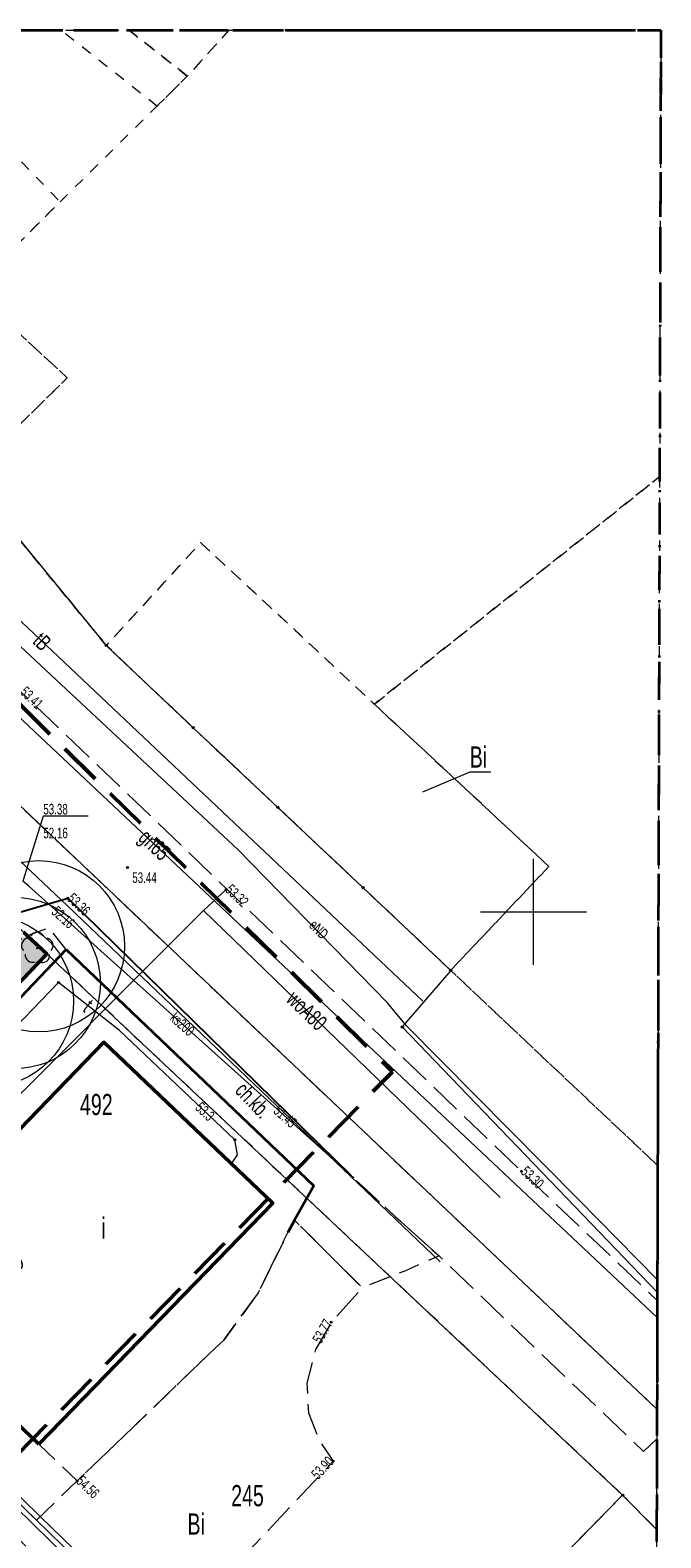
# Model space of a CAD drawing. Header units: metres. Extents: x 5507784 to 5508297, y 5948658 to 5948992.
# Tile 24 of 98: x 5507926 to 5507956, y 5948920 to 5948992. Entities that reach past the tile are written whole.
import ezdxf
from ezdxf.enums import TextEntityAlignment as Align

# ---------------------------------------------------------------- set-up
doc = ezdxf.new("R2010")
doc.units = ezdxf.units.M
for name, pattern in [('2', [0.9, 0.6, -0.3]), ('L_0_02', [0]), ('L_0_03', [1, 0.5, -0.5]), ('L_0_04', [1.5, 1, -0.5]), ('L_0_06', [2, 1.5, -0.5]), ('L_0_0C', [3, 2, -1]), ('L_0_4E', [2.5, 1.5, -1]), ('L_0_B1', [2.5, 1.5, -0.5, 0, -0.5])]:
    doc.linetypes.add(name, pattern=pattern)
doc.layers.get('0').update_dxf_attribs({"linetype": 'CONTINUOUS', "lineweight": 18})
for name, color, linetype, lineweight in [('1_granice_dzialek', 1, 'CONTINUOUS', 5), ('1_mala_arch', 5, 'CONTINUOUS', 5), ('1_nawierzchnie', 253, 'CONTINUOUS', 5), ('1_roslinnosc', 102, 'CONTINUOUS', 5), ('312-budynek ewidencyjny', 7, 'CONTINUOUS', 18), ('312-oznaczenie budynku ewidencyjnego', 7, 'CONTINUOUS', 18), ('EGB_Budynek', 7, 'CONTINUOUS', 50), ('EGB_DzialkaEwidencyjna', 7, 'L_0_02', 18), ('EGB_JednostkaEwidencyjna', 7, 'CONTINUOUS', 18), ('EGB_KonturUzytkuGruntowego', 96, 'L_0_03', 18), ('EGB_ObrebEwidencyjny', 7, 'CONTINUOUS', 18), ('EGB_PunktGraniczny', 7, 'CONTINUOUS', 18), ('GES_PrzewodElektroenergetyczny', 1, 'CONTINUOUS', 18), ('GES_PrzewodGazowy', 52, 'CONTINUOUS', 18), ('GES_PrzewodKanalizacyjny', 36, 'CONTINUOUS', 18), ('GES_PrzewodKanalizacyjny-Projektowany', 36, 'CONTINUOUS', 18), ('GES_PrzewodTelekomunikacyjny', 30, 'CONTINUOUS', 18), ('GES_PrzewodWodociagowy', 5, 'CONTINUOUS', 18), ('GES_Rzedna', 7, 'CONTINUOUS', 18), ('OT_Budowle', 7, 'CONTINUOUS', 18), ('OT_Komunikacja', 7, 'CONTINUOUS', 18), ('OT_Ogrodzenia', 7, 'CONTINUOUS', 18), ('OT_Rzedna', 7, 'CONTINUOUS', 18), ('OT_ZagospodarowanieTerenu', 7, 'CONTINUOUS', 18), ('OT_ZagospodarowanieTerenu_P', 7, 'CONTINUOUS', 18), ('OTDN', 7, 'CONTINUOUS', 13), ('OTKC', 7, 'CONTINUOUS', 13), ('OTKJ', 7, 'CONTINUOUS', 13), ('OTKK', 7, 'CONTINUOUS', 13), ('OTKU', 7, 'CONTINUOUS', 13), ('OTOO', 7, 'CONTINUOUS', 13), ('OTRS', 7, 'CONTINUOUS', 13), ('OTZL', 7, 'CONTINUOUS', 13), ('OTZT', 7, 'CONTINUOUS', 18), ('SUEP', 7, 'CONTINUOUS', 13), ('SUGP', 7, 'CONTINUOUS', 18), ('SUKP', 7, 'CONTINUOUS', 13), ('SUTP', 7, 'CONTINUOUS', 13), ('SUWP', 7, 'CONTINUOUS', 13), ('Zakres', 5, 'L_0_0C', 50)]:
    doc.layers.add(name, color=color, linetype=linetype, lineweight=lineweight)
doc.layers.add('994-Nazwa ulicy', color=7, linetype='CONTINUOUS')
doc.styles.get("Standard").update_dxf_attribs({"font": 'arial.ttf'})
doc.linetypes.add('L_0_15_SHX', pattern='A,0,-0.375,-0.75,-0.75,-0.75,-0.75,-0.75,[1,Nowogard 244.shx,S=0.05,R=0,X=0,Y=0],-0.75,-0.75,-0.75,-0.75,-0.375', length=7.5)
doc.linetypes.add('L_0_29_SHX', pattern='A,0,-0.25,-0.5,-0.5,-0.5,-0.5,-0.5,-0.5,-0.5,-0.5,[2,Nowogard 244.shx,S=0.05,R=0,X=0,Y=0],-0.5,[3,Nowogard 244.shx,S=0.05,R=0,X=0,Y=0],-0.25', length=5)

# ---------------------------------------------------------------- blocks, each defined once
blk = doc.blocks.new('L_0_02_2')
at = {"color": 0}
blk.add_point((0, 0), dxfattribs=at)
blk = doc.blocks.new('L_0_02_1')
at = {"color": 0}
blk.add_point((0, 0), dxfattribs=at)
blk = doc.blocks.new('EGPG_N')
at = {"linetype": 'Continuous', "lineweight": 13}
blk.add_hatch(color=0, dxfattribs=at).paths.add_polyline_path([(0, -0.1, 1), (0, 0.1, 1)])
at = {"color": 0, "linetype": 'Continuous', "lineweight": 13}
blk.add_circle((0, 0), 0.1, dxfattribs=at)
blk = doc.blocks.new('SUPS01_07')
at = {"linetype": 'Continuous', "lineweight": 13}
blk.add_hatch(color=0, dxfattribs=at).paths.add_polyline_path([(0, -0.09, 1), (0, 0.09, 1)])
at = {"color": 0, "linetype": 'Continuous', "lineweight": 13}
blk.add_circle((0, 0), 0.0906, dxfattribs=at)
blk = doc.blocks.new('SUPS01_05')
at = {"linetype": 'Continuous', "lineweight": 13}
blk.add_hatch(color=0, dxfattribs=at).paths.add_polyline_path([(0, -0.09, 1), (0, 0.09, 1)])
at = {"color": 0, "linetype": 'Continuous', "lineweight": 13}
blk.add_circle((0, 0), 0.0906, dxfattribs=at)
blk = doc.blocks.new('OTRS')
at = {"linetype": 'Continuous', "lineweight": 13}
blk.add_hatch(color=0, dxfattribs=at).paths.add_polyline_path([(0, -0.09, 1), (0, 0.09, 1)])
at = {"color": 0, "linetype": 'Continuous', "lineweight": 13}
blk.add_circle((0, 0), 0.0906, dxfattribs=at)
blk = doc.blocks.new('OTZL')
at = {"linetype": 'Continuous', "lineweight": 18}
blk.add_hatch(color=0, dxfattribs=at).paths.add_polyline_path([(0, -0.07, 1), (0, 0.07, 1)])
at = {"color": 0, "linetype": 'Continuous', "lineweight": 18}
blk.add_circle((0, 0), 0.0721, dxfattribs=at)
for centre, radius, start, end in [((-0.02, 0.82), 0.68, 29.5388, 149.6209), ((-0.8, 0.24), 0.7, 101.6336, 222.6141), ((0.78, 0.24), 0.7, 318.5035, 78.3664), ((-0.46, -0.64), 0.7, 175.1009, 291.5014), ((0.46, -0.66), 0.7, 249.444, 4.8991)]:
    blk.add_arc(centre, radius, start, end, dxfattribs=at)

msp = doc.modelspace()

# ---------------------------------------------------------------- hatches: boundary and pattern name
at = {"layer": '1_nawierzchnie', "linetype": 'Continuous', "lineweight": 5, "ltscale": 0.5, "true_color": 0x58ba48}
h = msp.add_hatch(dxfattribs=at)
h.set_pattern_fill('GRASS', color=85, scale=0.5)
h.set_pattern_definition([(90, (0, 0), (-0.3535533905, 0.3535533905), [0.09375, -0.6133567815]), (45, (0, 0), (-0.353553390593, 0.353553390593), [0.09375, -0.40625]), (135, (0, 0), (-0.353553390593, -0.353553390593), [0.09375, -0.40625])])
h.paths.add_polyline_path([(5507900.746, 5948931.406), (5507900.427, 5948931.785), (5507900.719, 5948940.332), (5507900.916, 5948940.776), (5507901.625, 5948941.191), (5507902.772, 5948941.86), (5507903.646, 5948942.788), (5507905.628, 5948942.97), (5507908.712, 5948943.254), (5507909.641, 5948943.339), (5507910.244, 5948943.394), (5507901.234, 5948931.486)], flags=17)
h.paths.add_polyline_path([(5507901.71, 5948965.76), (5507903.42, 5948965.52), (5507913.763, 5948955.131), (5507916.865, 5948952.119), (5507914.204, 5948948.735), (5507913.22, 5948948.058), (5507911.59, 5948947.535), (5507905.597, 5948946.984), (5507905.155, 5948947.25), (5507904.945, 5948947.759), (5507904.039, 5948949.117), (5507901.328, 5948950.974), (5507901.23, 5948954.04)])
h.paths.add_polyline_path([(5507885.45, 5948944.94), (5507889.064, 5948945.339), (5507888.845, 5948947.327), (5507894.51, 5948947.953), (5507894.939, 5948948.715), (5507895.598, 5948949.541), (5507896.187, 5948950.081), (5507896.637, 5948950.409), (5507897.132, 5948950.702), (5507897.345, 5948956.24), (5507899.343, 5948956.163), (5507899.222, 5948959.51), (5507896.944, 5948963.28), (5507884.84, 5948949.97), (5507884.5, 5948947.7), (5507884.81, 5948945.49)])
h.paths.add_polyline_path([(5507886.37, 5948943.01), (5507889.284, 5948943.351), (5507889.504, 5948941.364), (5507891.563, 5948941.591), (5507893.677, 5948941.194), (5507896.127, 5948940.073), (5507896.815, 5948940.071), (5507897.341, 5948940.514), (5507898.472, 5948939.893), (5507898.676, 5948939.09), (5507898.59, 5948936.62), (5507898.274, 5948927.324), (5507895.659, 5948926.769), (5507894.622, 5948928.582)])
h.paths.add_polyline_path([(5507898.332, 5948964.807), (5507899.569, 5948962.987), (5507899.69, 5948966.3)])
h.paths.add_polyline_path([(5507918.275, 5948950.669), (5507917.091, 5948949.106), (5507917.095, 5948948.873), (5507917.217, 5948948.627), (5507917.395, 5948948.501), (5507917.55, 5948948.465), (5507919.859, 5948949.056)])
h.paths.add_polyline_path([(5507917.38, 5948946.31), (5507921.218, 5948947.279), (5507921.962, 5948947.477), (5507923.88, 5948948.02), (5507926.124, 5948948.877), (5507927.039, 5948948.009), (5507899.9, 5948919.427), (5507898.659, 5948921.556), (5507902.085, 5948929.298), (5507903.671, 5948931.391), (5507905.265, 5948930.183), (5507910.843, 5948937.545), (5507909.249, 5948938.753), (5507911.212, 5948941.344), (5507912.408, 5948942.922), (5507913.095, 5948943.106), (5507913.587, 5948942.915), (5507913.83, 5948942.71), (5507915.6, 5948940.94), (5507919.07, 5948944.48)])

# ---------------------------------------------------------------- linework, layer by layer
at = {"linetype": 'Continuous', "lineweight": 18, "flags": 128}
for points in [[(5507950, 5948947.5), (5507950, 5948952.5)], [(5507947.5, 5948950), (5507952.5, 5948950)]]:
    msp.add_lwpolyline(points, dxfattribs=at)
at = {"layer": '1_granice_dzialek', "color": 1, "linetype": '2', "lineweight": 50, "ltscale": 2.5}
msp.add_lwpolyline([(5507882.74, 5948948.94), (5507899.59, 5948919.1), (5507927.05, 5948948.02), (5507902.32, 5948970.92)], close=True, dxfattribs=at)
at = {"layer": '1_mala_arch', "color": 6, "linetype": '2', "lineweight": 50, "ltscale": 3.5}
msp.add_lwpolyline([(5507899.9, 5948919.427), (5507897.42, 5948923.69), (5507894.591, 5948928.552), (5507886.37, 5948943.01), (5507885.45, 5948944.94), (5507884.81, 5948945.49), (5507884.5, 5948947.7), (5507884.84, 5948949.97), (5507899.69, 5948966.3), (5507903.42, 5948965.52), (5507921.62, 5948947.38), (5507923.88, 5948948.02), (5507926.124, 5948948.877), (5507927.05, 5948948.02), (5507899.9, 5948919.427)], dxfattribs=at)
at = {"layer": '1_roslinnosc', "linetype": 'Continuous'}
for centre in [(5507926.665, 5948948.376), (5507925.53, 5948946.64), (5507924.27, 5948945.79)]:
    msp.add_circle(centre, 4.041, dxfattribs=at)
at = {"layer": '312-budynek ewidencyjny', "linetype": 'Continuous', "lineweight": 18, "flags": 128}
for points in [[(5507918.73, 5948932.46), (5507929.74, 5948943.85)], [(5507929.74, 5948943.85), (5507937.7, 5948936.26)], [(5507937.7, 5948936.26), (5507926.67, 5948924.89)], [(5507926.67, 5948924.89), (5507925.56, 5948925.96)]]:
    msp.add_lwpolyline(points, dxfattribs=at)
at = {"layer": 'EGB_Budynek', "linetype": 'Continuous', "lineweight": 50, "flags": 128}
msp.add_lwpolyline([(5507926.67, 5948924.89), (5507925.56, 5948925.96), (5507919.29, 5948931.94), (5507918.73, 5948932.46), (5507929.74, 5948943.85), (5507937.7, 5948936.26)], close=True, dxfattribs=at)
at = {"layer": 'EGB_DzialkaEwidencyjna', "linetype": 'CONTINUOUS', "lineweight": 18}
for p, q in [((5507902.32, 5948970.92), (5507927.05, 5948948.02)), ((5507927.05, 5948948.02), (5507902.32, 5948970.92)), ((5507923.29, 5948970.55), (5507929.85, 5948962.57)), ((5507929.85, 5948962.57), (5507933.95, 5948958.69)), ((5507933.95, 5948958.69), (5507937.94, 5948954.93)), ((5507937.94, 5948954.93), (5507941.96, 5948951.14)), ((5507941.96, 5948951.14), (5507946.09, 5948947.24)), ((5507927.05, 5948948.02), (5507899.59, 5948919.1)), ((5507899.59, 5948919.1), (5507927.05, 5948948.02)), ((5507927.05, 5948948.02), (5507954.2, 5948922.48)), ((5507954.2, 5948922.48), (5507927.05, 5948948.02)), ((5507946.09, 5948947.24), (5507943.81, 5948944.57)), ((5507943.81, 5948944.57), (5507955.832, 5948932.05)), ((5507955.832, 5948932.05), (5507955.801, 5948920.855)), ((5507954.2, 5948922.48), (5507920.01, 5948887.7)), ((5507955.801, 5948920.855), (5507954.2, 5948922.48))]:
    msp.add_line(p, q, dxfattribs=at)
at = {"layer": 'EGB_JednostkaEwidencyjna', "linetype": 'L_0_B1', "lineweight": 35, "flags": 128}
msp.add_lwpolyline([(5507848.3, 5948991.6), (5507956, 5948991.6), (5507955.7, 5948885), (5507846.5, 5948885)], close=True, dxfattribs=at)
at = {"layer": 'EGB_KonturUzytkuGruntowego', "color": 96, "linetype": 'L_0_03', "lineweight": 18, "flags": 128}
for points in [[(5507894.34, 5948991.6), (5507903.94, 5948982.75), (5507914.13, 5948979.31), (5507918.59, 5948975.04), (5507923.29, 5948970.55), (5507929.85, 5948962.57), (5507933.95, 5948958.69), (5507937.94, 5948954.93), (5507941.96, 5948951.14), (5507946.09, 5948947.24), (5507955.849, 5948938.036), (5507955.801, 5948920.855), (5507954.2, 5948922.48), (5507927.05, 5948948.02), (5507902.32, 5948970.92), (5507895.7, 5948976.72), (5507879.143, 5948991.6)], [(5507956, 5948991.6), (5507955.941, 5948970.529), (5507942.49, 5948959.8), (5507938.47, 5948963.55), (5507934.3, 5948967.42), (5507929.85, 5948962.57), (5507923.29, 5948970.55), (5507928.01, 5948975.2), (5507923.51, 5948979.35), (5507927.67, 5948983.5), (5507932.24, 5948988.01), (5507933.67, 5948989.43), (5507935.634, 5948991.6)], [(5507932.24, 5948988.01), (5507927.718, 5948991.6), (5507930.918, 5948991.6), (5507933.67, 5948989.43)], [(5507935.634, 5948991.6), (5507933.67, 5948989.43), (5507930.918, 5948991.6)], [(5507923.51, 5948979.35), (5507928.01, 5948975.2), (5507923.29, 5948970.55), (5507918.59, 5948975.04), (5507914.13, 5948979.31), (5507918.67, 5948983.77), (5507923.16, 5948988.21), (5507927.67, 5948983.5)], [(5507955.941, 5948970.529), (5507955.849, 5948938.036), (5507946.09, 5948947.24), (5507950.72, 5948952.14), (5507946.55, 5948956.03), (5507942.49, 5948959.8)], [(5507946.09, 5948947.24), (5507941.96, 5948951.14), (5507937.94, 5948954.93), (5507933.95, 5948958.69), (5507929.85, 5948962.57), (5507934.3, 5948967.42), (5507938.47, 5948963.55), (5507942.49, 5948959.8), (5507946.55, 5948956.03), (5507950.72, 5948952.14)], [(5507920.01, 5948887.7), (5507915.01, 5948894.29), (5507899.59, 5948919.1), (5507927.05, 5948948.02), (5507954.2, 5948922.48)], [(5507955.775, 5948911.783), (5507952.94, 5948908.67), (5507930.197, 5948885), (5507922.562, 5948885), (5507920.01, 5948887.7), (5507954.2, 5948922.48), (5507955.801, 5948920.855)]]:
    msp.add_lwpolyline(points, close=True, dxfattribs=at)
at = {"layer": 'EGB_KonturUzytkuGruntowego', "color": 7, "linetype": 'Continuous', "lineweight": 13, "flags": 128}
msp.add_lwpolyline([(5507947.99, 5948956.59), (5507946.99, 5948956.59), (5507944.76, 5948955.64)], dxfattribs=at)
at = {"layer": 'EGB_ObrebEwidencyjny', "linetype": 'L_0_4E', "lineweight": 35, "flags": 128}
msp.add_lwpolyline([(5507848.3, 5948991.6), (5507956, 5948991.6), (5507955.7, 5948885), (5507846.5, 5948885)], close=True, dxfattribs=at)
at = {"layer": 'EGB_PunktGraniczny'}
for p in [(5507929.85, 5948962.57), (5507933.95, 5948958.69), (5507937.94, 5948954.93), (5507941.96, 5948951.14), (5507927.05, 5948948.02), (5507946.09, 5948947.24), (5507943.81, 5948944.57), (5507954.2, 5948922.48)]:
    msp.add_point(p, dxfattribs=at)
at = {"layer": 'GES_PrzewodElektroenergetyczny', "color": 1, "linetype": 'Continuous', "lineweight": 18, "flags": 128}
for points in [[(5507955.834, 5948932.657), (5507952.11, 5948936.43), (5507944, 5948944.62), (5507943.11, 5948945.71), (5507936.07, 5948952.92), (5507924.59, 5948963.64), (5507913.48, 5948974.89), (5507910.23, 5948976.49), (5507894.046, 5948991.6)], [(5507893, 5948961.73), (5507903.54, 5948973.41), (5507928.02, 5948950.28), (5507945.59, 5948933.49)]]:
    msp.add_lwpolyline(points, dxfattribs=at)
at = {"layer": 'GES_PrzewodGazowy', "color": 52, "linetype": 'Continuous', "lineweight": 18, "flags": 128}
msp.add_lwpolyline([(5507955.829, 5948930.856), (5507924.05, 5948960.77)], dxfattribs=at)
at = {"layer": 'GES_PrzewodKanalizacyjny', "color": 36, "linetype": 'Continuous', "lineweight": 18, "flags": 128}
msp.add_lwpolyline([(5507941.39, 5948937.56), (5507941.15, 5948937.78), (5507926.19, 5948951.21), (5507925.92, 5948951.45)], dxfattribs=at)
at = {"layer": 'GES_PrzewodKanalizacyjny-Projektowany', "color": 36, "linetype": 'L_0_06', "lineweight": 18, "flags": 128}
msp.add_lwpolyline([(5507917.3, 5948963.04), (5507955.817, 5948926.534)], dxfattribs=at)
at = {"layer": 'GES_PrzewodTelekomunikacyjny', "color": 30, "linetype": 'Continuous', "lineweight": 18, "flags": 128}
for points in [[(5507944.78, 5948945.78), (5507910.96, 5948977.75), (5507905.25, 5948970.79), (5507886.72, 5948952.05)], [(5507935.76, 5948938.11), (5507936.03, 5948938.53), (5507935.91, 5948939.25), (5507930.48, 5948944.41), (5507927.6, 5948946.67), (5507924.77, 5948943.75), (5507921.57, 5948946.93), (5507916.22, 5948952.23), (5507903.56, 5948964.75), (5507903.45, 5948966.14), (5507903.07, 5948966.54)]]:
    msp.add_lwpolyline(points, dxfattribs=at)
at = {"layer": 'GES_PrzewodWodociagowy', "color": 5, "linetype": 'Continuous', "lineweight": 18, "flags": 128}
for points in [[(5507934.44, 5948950.06), (5507935.5, 5948951.06)], [(5507923.7, 5948939.32), (5507934.44, 5948950.06)], [(5507934.44, 5948950.06), (5507948.42, 5948936.52)]]:
    msp.add_lwpolyline(points, dxfattribs=at)
at = {"layer": 'GES_Rzedna', "color": 7, "linetype": 'Continuous', "lineweight": 13, "flags": 128}
msp.add_lwpolyline([(5507928.989, 5948954.508), (5507926.88, 5948954.508), (5507925.92, 5948951.45)], dxfattribs=at)
at = {"layer": 'OT_Budowle', "linetype": 'CONTINUOUS', "lineweight": 18}
for p, q in [((5507926.386, 5948921.121), (5507924.706, 5948922.761)), ((5507926.734, 5948921.479), (5507925.054, 5948923.119)), ((5507932.416, 5948915.261), (5507926.386, 5948921.121)), ((5507932.764, 5948915.619), (5507926.734, 5948921.479))]:
    msp.add_line(p, q, dxfattribs=at)
at = {"layer": 'OT_Budowle', "linetype": 'L_0_29_SHX', "lineweight": 18}
for p, q in [((5507926.56, 5948921.3), (5507924.88, 5948922.94)), ((5507932.59, 5948915.44), (5507926.56, 5948921.3))]:
    msp.add_line(p, q, dxfattribs=at)
at = {"layer": 'OT_Komunikacja', "color": 7, "linetype": 'L_0_06', "lineweight": 18, "flags": 128}
for points in [[(5507955.813, 5948925.142), (5507955.18, 5948924.54), (5507945.54, 5948933.77), (5507943.48, 5948935.62), (5507941.38, 5948937.57), (5507928.04, 5948950.65), (5507922.1, 5948948.91), (5507903.11, 5948967.65), (5507901.68, 5948968.21), (5507900.2, 5948968.3), (5507898.91, 5948967.91), (5507893, 5948961.73), (5507881.75, 5948949.71), (5507876.46, 5948953.58), (5507877.73, 5948953.94), (5507879.23, 5948954.73), (5507897.95, 5948974.98), (5507898.69, 5948975.82), (5507899.06, 5948976.82), (5507899.34, 5948978.03), (5507899.3, 5948979.24), (5507898.85, 5948980.51), (5507902.01, 5948983), (5507902.68, 5948982.65), (5507903.47, 5948982.35), (5507904.27, 5948982.3), (5507905.13, 5948982.6), (5507906.24, 5948983.83), (5507910.02, 5948979.91), (5507909.52, 5948979.14), (5507909.28, 5948978.69), (5507909.18, 5948978.12), (5507909.16, 5948977.61), (5507909.29, 5948977.09), (5507909.65, 5948976.14), (5507909.98, 5948975.54), (5507910.08, 5948975.42), (5507925.81, 5948960.39), (5507949.43, 5948937.76), (5507955.831, 5948931.665)], [(5507924.88, 5948922.94), (5507926.56, 5948921.3), (5507928.47, 5948923.16), (5507928.61, 5948923.28), (5507935.39, 5948929.8), (5507937.02, 5948932.03), (5507938.41, 5948934.88), (5507938.73, 5948935.45), (5507941.92, 5948932.26), (5507940.46, 5948930.64), (5507939.72, 5948929.35), (5507939.31, 5948927.77), (5507939.38, 5948926.36), (5507939.91, 5948925.03), (5507940.55, 5948924.09), (5507934.34, 5948917.47), (5507936.63, 5948915.4), (5507935.21, 5948913.93), (5507933.86, 5948912.52), (5507922.91, 5948923.12), (5507923.76, 5948924.03)]]:
    msp.add_lwpolyline(points, close=True, dxfattribs=at)
at = {"layer": 'OT_Komunikacja', "color": 7, "linetype": 'L_0_04', "lineweight": 18, "flags": 128}
msp.add_lwpolyline([(5507938.73, 5948935.45), (5507939.64, 5948937.07), (5507927.95, 5948948.22), (5507927.15, 5948949.25), (5507923.88, 5948948.02), (5507920.13, 5948948.78), (5507917.99, 5948950.96), (5507916.82, 5948952.06), (5507903.42, 5948965.52), (5507901.71, 5948965.76), (5507899.69, 5948966.3), (5507897.22, 5948963.62), (5507895.81, 5948962.06), (5507894.53, 5948960.63), (5507884.84, 5948949.97), (5507884.5, 5948947.7), (5507881.75, 5948949.71), (5507893, 5948961.73), (5507898.91, 5948967.91), (5507900.2, 5948968.3), (5507901.68, 5948968.21), (5507903.11, 5948967.65), (5507922.1, 5948948.91), (5507928.04, 5948950.65), (5507941.38, 5948937.57), (5507943.48, 5948935.62), (5507945.54, 5948933.77), (5507943.96, 5948933.07), (5507941.92, 5948932.26)], close=True, dxfattribs=at)
at = {"layer": 'OT_Komunikacja', "color": 7, "linetype": 'Continuous', "lineweight": 25, "flags": 128}
msp.add_lwpolyline([(5507893, 5948961.73), (5507898.91, 5948967.91), (5507900.2, 5948968.3), (5507901.68, 5948968.21), (5507903.11, 5948967.65), (5507922.1, 5948948.91), (5507928.04, 5948950.65), (5507941.38, 5948937.57)], dxfattribs=at)
at = {"layer": 'OT_Ogrodzenia', "linetype": 'L_0_15_SHX', "lineweight": 35}
for p, q in [((5507921.82, 5948941.79), (5507927.95, 5948948.22)), ((5507927.95, 5948948.22), (5507939.64, 5948937.07)), ((5507939.64, 5948937.07), (5507938.73, 5948935.45)), ((5507938.73, 5948935.45), (5507938.41, 5948934.88))]:
    msp.add_line(p, q, dxfattribs=at)
at = {"layer": 'OT_Ogrodzenia', "linetype": 'CONTINUOUS', "lineweight": 35}
for p, q in [((5507921.82, 5948941.79), (5507927.95, 5948948.22)), ((5507927.95, 5948948.22), (5507939.64, 5948937.07)), ((5507939.64, 5948937.07), (5507938.73, 5948935.45)), ((5507938.73, 5948935.45), (5507938.41, 5948934.88))]:
    msp.add_line(p, q, dxfattribs=at)
at = {"layer": 'OT_Rzedna', "color": 7}
msp.add_point((5507930.85, 5948952.09), dxfattribs=at)
at = {"layer": 'OT_ZagospodarowanieTerenu', "color": 7, "linetype": 'L_0_04', "lineweight": 18, "flags": 128}
msp.add_lwpolyline([(5507915.22, 5948934.99), (5507918.39, 5948938.24), (5507921.82, 5948941.79), (5507927.95, 5948948.22), (5507939.64, 5948937.07), (5507938.73, 5948935.45), (5507938.41, 5948934.88), (5507937.02, 5948932.03), (5507935.39, 5948929.8), (5507928.61, 5948923.28), (5507928.47, 5948923.16), (5507926.67, 5948924.89), (5507937.7, 5948936.26), (5507929.74, 5948943.85), (5507918.73, 5948932.46), (5507919.29, 5948931.94), (5507916.6, 5948929.13), (5507916.04, 5948929.66), (5507908.07, 5948921.34), (5507906.42, 5948922.97), (5507905.03, 5948924.37)], close=True, dxfattribs=at)
at = {"layer": 'OTDN', "linetype": 'CONTINUOUS', "lineweight": 18}
for p, q in [((5507926.386, 5948921.121), (5507924.706, 5948922.761)), ((5507926.734, 5948921.479), (5507925.054, 5948923.119)), ((5507932.416, 5948915.261), (5507926.386, 5948921.121)), ((5507932.764, 5948915.619), (5507926.734, 5948921.479))]:
    msp.add_line(p, q, dxfattribs=at)
at = {"layer": 'OTDN', "linetype": 'L_0_29_SHX', "lineweight": 18}
for p, q in [((5507926.56, 5948921.3), (5507924.88, 5948922.94)), ((5507932.59, 5948915.44), (5507926.56, 5948921.3))]:
    msp.add_line(p, q, dxfattribs=at)
at = {"layer": 'OTKC', "color": 7, "linetype": 'L_0_04', "lineweight": 18, "flags": 128}
msp.add_lwpolyline([(5507938.73, 5948935.45), (5507939.64, 5948937.07), (5507927.95, 5948948.22), (5507927.15, 5948949.25), (5507923.88, 5948948.02), (5507920.13, 5948948.78), (5507917.99, 5948950.96), (5507916.82, 5948952.06), (5507903.42, 5948965.52), (5507901.71, 5948965.76), (5507899.69, 5948966.3), (5507897.22, 5948963.62), (5507895.81, 5948962.06), (5507894.53, 5948960.63), (5507884.84, 5948949.97), (5507884.5, 5948947.7), (5507881.75, 5948949.71), (5507893, 5948961.73), (5507898.91, 5948967.91), (5507900.2, 5948968.3), (5507901.68, 5948968.21), (5507903.11, 5948967.65), (5507922.1, 5948948.91), (5507928.04, 5948950.65), (5507941.38, 5948937.57), (5507943.48, 5948935.62), (5507945.54, 5948933.77), (5507943.96, 5948933.07), (5507941.92, 5948932.26)], close=True, dxfattribs=at)
at = {"layer": 'OTKJ', "color": 7, "linetype": 'L_0_06', "lineweight": 18, "flags": 128}
msp.add_lwpolyline([(5507955.813, 5948925.142), (5507955.18, 5948924.54), (5507945.54, 5948933.77), (5507943.48, 5948935.62), (5507941.38, 5948937.57), (5507928.04, 5948950.65), (5507922.1, 5948948.91), (5507903.11, 5948967.65), (5507901.68, 5948968.21), (5507900.2, 5948968.3), (5507898.91, 5948967.91), (5507893, 5948961.73), (5507881.75, 5948949.71), (5507876.46, 5948953.58), (5507877.73, 5948953.94), (5507879.23, 5948954.73), (5507897.95, 5948974.98), (5507898.69, 5948975.82), (5507899.06, 5948976.82), (5507899.34, 5948978.03), (5507899.3, 5948979.24), (5507898.85, 5948980.51), (5507902.01, 5948983), (5507902.68, 5948982.65), (5507903.47, 5948982.35), (5507904.27, 5948982.3), (5507905.13, 5948982.6), (5507906.24, 5948983.83), (5507910.02, 5948979.91), (5507909.52, 5948979.14), (5507909.28, 5948978.69), (5507909.18, 5948978.12), (5507909.16, 5948977.61), (5507909.29, 5948977.09), (5507909.65, 5948976.14), (5507909.98, 5948975.54), (5507910.08, 5948975.42), (5507925.81, 5948960.39), (5507949.43, 5948937.76), (5507955.831, 5948931.665)], close=True, dxfattribs=at)
at = {"layer": 'OTKK', "color": 7, "linetype": 'Continuous', "lineweight": 25, "flags": 128}
msp.add_lwpolyline([(5507893, 5948961.73), (5507898.91, 5948967.91), (5507900.2, 5948968.3), (5507901.68, 5948968.21), (5507903.11, 5948967.65), (5507922.1, 5948948.91), (5507928.04, 5948950.65), (5507941.38, 5948937.57)], dxfattribs=at)
at = {"layer": 'OTKU', "color": 7, "linetype": 'L_0_06', "lineweight": 18, "flags": 128}
msp.add_lwpolyline([(5507924.88, 5948922.94), (5507926.56, 5948921.3), (5507928.47, 5948923.16), (5507928.61, 5948923.28), (5507935.39, 5948929.8), (5507937.02, 5948932.03), (5507938.41, 5948934.88), (5507938.73, 5948935.45), (5507941.92, 5948932.26), (5507940.46, 5948930.64), (5507939.72, 5948929.35), (5507939.31, 5948927.77), (5507939.38, 5948926.36), (5507939.91, 5948925.03), (5507940.55, 5948924.09), (5507934.34, 5948917.47), (5507936.63, 5948915.4), (5507935.21, 5948913.93), (5507933.86, 5948912.52), (5507922.91, 5948923.12), (5507923.76, 5948924.03)], close=True, dxfattribs=at)
at = {"layer": 'OTOO', "linetype": 'L_0_15_SHX', "lineweight": 35}
for p, q in [((5507921.82, 5948941.79), (5507927.95, 5948948.22)), ((5507927.95, 5948948.22), (5507939.64, 5948937.07)), ((5507939.64, 5948937.07), (5507938.73, 5948935.45)), ((5507938.73, 5948935.45), (5507938.41, 5948934.88))]:
    msp.add_line(p, q, dxfattribs=at)
at = {"layer": 'OTOO', "linetype": 'CONTINUOUS', "lineweight": 35}
for p, q in [((5507921.82, 5948941.79), (5507927.95, 5948948.22)), ((5507927.95, 5948948.22), (5507939.64, 5948937.07)), ((5507939.64, 5948937.07), (5507938.73, 5948935.45)), ((5507938.73, 5948935.45), (5507938.41, 5948934.88))]:
    msp.add_line(p, q, dxfattribs=at)
at = {"layer": 'OTZT', "color": 7, "linetype": 'L_0_04', "lineweight": 18, "flags": 128}
msp.add_lwpolyline([(5507915.22, 5948934.99), (5507918.39, 5948938.24), (5507921.82, 5948941.79), (5507927.95, 5948948.22), (5507939.64, 5948937.07), (5507938.73, 5948935.45), (5507938.41, 5948934.88), (5507937.02, 5948932.03), (5507935.39, 5948929.8), (5507928.61, 5948923.28), (5507928.47, 5948923.16), (5507926.67, 5948924.89), (5507937.7, 5948936.26), (5507929.74, 5948943.85), (5507918.73, 5948932.46), (5507919.29, 5948931.94), (5507916.6, 5948929.13), (5507916.04, 5948929.66), (5507908.07, 5948921.34), (5507906.42, 5948922.97), (5507905.03, 5948924.37)], close=True, dxfattribs=at)
at = {"layer": 'SUEP', "color": 1, "linetype": 'Continuous', "lineweight": 18, "flags": 128}
for points in [[(5507955.834, 5948932.657), (5507952.11, 5948936.43), (5507944, 5948944.62), (5507943.11, 5948945.71), (5507936.07, 5948952.92), (5507924.59, 5948963.64), (5507913.48, 5948974.89), (5507910.23, 5948976.49), (5507894.046, 5948991.6)], [(5507893, 5948961.73), (5507903.54, 5948973.41), (5507928.02, 5948950.28), (5507945.59, 5948933.49)]]:
    msp.add_lwpolyline(points, dxfattribs=at)
at = {"layer": 'SUGP', "color": 52, "linetype": 'Continuous', "lineweight": 18, "flags": 128}
msp.add_lwpolyline([(5507955.829, 5948930.856), (5507924.05, 5948960.77)], dxfattribs=at)
at = {"layer": 'SUKP', "color": 36, "linetype": 'Continuous', "lineweight": 18, "flags": 128}
for points in [[(5507917.3, 5948963.04), (5507955.817, 5948926.534)], [(5507941.39, 5948937.56), (5507941.15, 5948937.78), (5507926.19, 5948951.21), (5507925.92, 5948951.45)]]:
    msp.add_lwpolyline(points, dxfattribs=at)
at = {"layer": 'SUTP', "color": 30, "linetype": 'Continuous', "lineweight": 18, "flags": 128}
for points in [[(5507944.78, 5948945.78), (5507910.96, 5948977.75), (5507905.25, 5948970.79), (5507886.72, 5948952.05)], [(5507935.76, 5948938.11), (5507936.03, 5948938.53), (5507935.91, 5948939.25), (5507930.48, 5948944.41), (5507927.6, 5948946.67), (5507924.77, 5948943.75), (5507921.57, 5948946.93), (5507916.22, 5948952.23), (5507903.56, 5948964.75), (5507903.45, 5948966.14), (5507903.07, 5948966.54)]]:
    msp.add_lwpolyline(points, dxfattribs=at)
at = {"layer": 'SUWP', "color": 5, "linetype": 'Continuous', "lineweight": 18, "flags": 128}
for points in [[(5507934.44, 5948950.06), (5507935.5, 5948951.06)], [(5507923.7, 5948939.32), (5507934.44, 5948950.06)], [(5507934.44, 5948950.06), (5507948.42, 5948936.52)]]:
    msp.add_lwpolyline(points, dxfattribs=at)
at = {"layer": 'Zakres', "lineweight": 50, "flags": 128}
msp.add_lwpolyline([(5507908.68, 5948976.65), (5507943.34, 5948942.46), (5507896.16, 5948894.25), (5507893.22, 5948900.57), (5507868.37, 5948947.46), (5507905.06, 5948982.15)], close=True, dxfattribs=at)

# ---------------------------------------------------------------- block references
at = {"layer": 'EGB_DzialkaEwidencyjna', "color": 7, "linetype": 'Continuous', "xscale": 0.5, "yscale": 0.5, "zscale": 0.5}
for name, p, rotation in [('L_0_02_2', (5507929.85, 5948962.57), 129.42), ('L_0_02_1', (5507929.85, 5948962.57), 316.58), ('L_0_02_2', (5507933.95, 5948958.69), 136.58), ('L_0_02_1', (5507933.95, 5948958.69), 316.7), ('L_0_02_2', (5507937.94, 5948954.93), 136.7), ('L_0_02_1', (5507937.94, 5948954.93), 316.69), ('L_0_02_2', (5507941.96, 5948951.14), 136.69), ('L_0_02_1', (5507941.96, 5948951.14), 316.64), ('L_0_02_2', (5507927.05, 5948948.02), 137.2), ('L_0_02_1', (5507927.05, 5948948.02), 226.48), ('L_0_02_1', (5507927.05, 5948948.02), 316.75), ('L_0_02_2', (5507927.05, 5948948.02), 226.48), ('L_0_02_2', (5507927.05, 5948948.02), 316.75), ('L_0_02_1', (5507927.05, 5948948.02), 137.2), ('L_0_02_2', (5507946.09, 5948947.24), 136.64), ('L_0_02_1', (5507946.09, 5948947.24), 229.5), ('L_0_02_2', (5507943.81, 5948944.57), 49.50000000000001), ('L_0_02_1', (5507943.81, 5948944.57), 313.84), ('L_0_02_2', (5507955.832, 5948932.05), 133.84), ('L_0_02_1', (5507955.832, 5948932.05), 269.8399999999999), ('L_0_02_2', (5507954.2, 5948922.48), 136.75), ('L_0_02_1', (5507954.2, 5948922.48), 225.49), ('L_0_02_2', (5507954.2, 5948922.48), 314.56), ('L_0_02_1', (5507954.2, 5948922.48), 136.75), ('L_0_02_2', (5507955.801, 5948920.855), 89.84000000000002), ('L_0_02_1', (5507955.801, 5948920.855), 134.56)]:
    msp.add_blockref(name, p, dxfattribs=dict(at, rotation=rotation))
at = {"layer": 'EGB_PunktGraniczny', "linetype": 'Continuous', "xscale": 0.5, "yscale": 0.5, "zscale": 0.5}
for p in [(5507929.85, 5948962.57), (5507933.95, 5948958.69), (5507937.94, 5948954.93), (5507941.96, 5948951.14), (5507927.05, 5948948.02), (5507946.09, 5948947.24), (5507943.81, 5948944.57), (5507954.2, 5948922.48)]:
    msp.add_blockref('EGPG_N', p, dxfattribs=at)
at = {"layer": 'GES_Rzedna', "color": 30, "linetype": 'Continuous', "xscale": 0.5, "yscale": 0.5, "zscale": 0.5}
for p in [(5507927.6, 5948946.67), (5507935.91, 5948939.25)]:
    msp.add_blockref('SUPS01_07', p, dxfattribs=at)
at = {"layer": 'GES_Rzedna', "color": 36, "linetype": 'Continuous', "xscale": 0.5, "yscale": 0.5, "zscale": 0.5}
msp.add_blockref('SUPS01_05', (5507941.15, 5948937.78), dxfattribs=at)
at = {"layer": 'OT_Rzedna', "color": 7, "linetype": 'Continuous', "xscale": 0.5, "yscale": 0.5, "zscale": 0.5}
msp.add_blockref('OTRS', (5507930.85, 5948952.09), dxfattribs=at)
at = {"layer": 'OT_Rzedna', "linetype": 'Continuous', "xscale": 0.5, "yscale": 0.5, "zscale": 0.5}
for p in [(5507935.5, 5948951.06), (5507928.04, 5948950.65), (5507949.43, 5948937.76), (5507940.46, 5948930.64), (5507940.55, 5948924.09), (5507928.47, 5948923.16)]:
    msp.add_blockref('OTRS', p, dxfattribs=at)
at = {"layer": 'OT_ZagospodarowanieTerenu_P', "color": 96, "linetype": 'Continuous', "xscale": 0.5, "yscale": 0.5, "zscale": 0.5}
msp.add_blockref('OTZL', (5507926.6, 5948948.29), dxfattribs=at)
at = {"layer": 'OTRS', "linetype": 'Continuous', "xscale": 0.5, "yscale": 0.5, "zscale": 0.5}
for p in [(5507935.5, 5948951.06), (5507928.04, 5948950.65), (5507949.43, 5948937.76), (5507940.46, 5948930.64), (5507940.55, 5948924.09), (5507928.47, 5948923.16)]:
    msp.add_blockref('OTRS', p, dxfattribs=at)
at = {"layer": 'OTZL', "color": 96, "linetype": 'Continuous', "xscale": 0.5, "yscale": 0.5, "zscale": 0.5}
msp.add_blockref('OTZL', (5507926.6, 5948948.29), dxfattribs=at)

# ---------------------------------------------------------------- texts
at = {"layer": '312-oznaczenie budynku ewidencyjnego', "lineweight": 20, "width": 0.66}
msp.add_text('492', height=1, dxfattribs=at).set_placement((5507928.61, 5948941.41), align=Align.TOP_LEFT)
at = {"layer": '994-Nazwa ulicy', "color": 18, "linetype": 'Continuous', "lineweight": 25, "true_color": 0x000000, "oblique": 15, "width": 0.79}
msp.add_text('Urząd Miejski i Urząd Stanu Cywilnego', height=0.82879, rotation=46.51559, dxfattribs=at).set_placement((5507915.185, 5948921.918))
at = {"layer": 'EGB_Budynek', "color": 7, "lineweight": 20, "width": 0.66}
msp.add_text('i', height=1, dxfattribs=at).set_placement((5507929.72, 5948935.08), align=Align.MIDDLE_CENTER)
at = {"layer": 'EGB_DzialkaEwidencyjna', "color": 7, "lineweight": 20, "width": 0.66}
msp.add_text('245', height=1, dxfattribs=at).set_placement((5507935.74, 5948921.657), align=Align.BOTTOM_LEFT)
at = {"layer": 'EGB_KonturUzytkuGruntowego', "color": 96, "lineweight": 20, "width": 0.66}
for p in [(5507946.99, 5948956.507), (5507933.68, 5948920.317)]:
    msp.add_text('Bi', height=1, dxfattribs=at).set_placement(p, align=Align.BOTTOM_LEFT)
at = {"layer": 'GES_PrzewodElektroenergetyczny', "color": 1, "lineweight": 15, "width": 0.66}
msp.add_text('eND', height=0.5, rotation=314.7, dxfattribs=at).set_placement((5507939.55, 5948949.5), align=Align.MIDDLE_LEFT)
at = {"layer": 'GES_PrzewodGazowy', "color": 52, "lineweight": 15, "width": 0.66}
msp.add_text('gn65', height=0.75, rotation=316.7, dxfattribs=at).set_placement((5507931.57, 5948953.69), align=Align.MIDDLE_LEFT)
at = {"layer": 'GES_PrzewodKanalizacyjny', "color": 36, "lineweight": 15, "width": 0.66}
msp.add_text('ks200', height=0.5, rotation=318.1, dxfattribs=at).set_placement((5507932.98, 5948945.11), align=Align.MIDDLE_LEFT)
at = {"layer": 'GES_PrzewodTelekomunikacyjny', "color": 30, "lineweight": 15, "width": 0.66}
for s, rotation, p in [('tB', 316.6, (5507926.59, 5948962.98)), ('t', 321.9, (5507928.92, 5948945.64))]:
    msp.add_text(s, height=0.75, rotation=rotation, dxfattribs=at).set_placement(p, align=Align.MIDDLE_LEFT)
at = {"layer": 'GES_PrzewodWodociagowy', "color": 5, "lineweight": 15, "width": 0.66}
msp.add_text('woA80', height=0.75, rotation=315.9, dxfattribs=at).set_placement((5507938.55, 5948946.08), align=Align.MIDDLE_LEFT)
at = {"layer": 'GES_Rzedna', "color": 36, "lineweight": 15, "width": 0.66}
for s, p in [('53.38', (5507926.88, 5948954.445)), ('52.16', (5507926.88, 5948953.32))]:
    msp.add_text(s, height=0.5, dxfattribs=at).set_placement(p, align=Align.BOTTOM_LEFT)
for s, p in [('52.16', (5507927.39, 5948950.13)), ('51.45', (5507937.86, 5948940.73))]:
    msp.add_text(s, height=0.5, rotation=318.1, dxfattribs=at).set_placement(p, align=Align.MIDDLE_LEFT)
at = {"layer": 'GES_Rzedna', "color": 30, "lineweight": 15, "width": 0.66}
msp.add_text('53.3', height=0.5, rotation=316.5, dxfattribs=at).set_placement((5507934.18, 5948940.89), align=Align.MIDDLE_LEFT)
at = {"layer": 'OT_Komunikacja', "color": 7, "lineweight": 15, "width": 0.66}
msp.add_text('ch.kb.', height=0.75, rotation=313.6, dxfattribs=at).set_placement((5507935.709, 5948941.368), align=Align.BOTTOM_LEFT)
at = {"layer": 'OT_Rzedna', "color": 7, "lineweight": 15, "width": 0.66}
for s, rotation, p in [('53.41', 316.3, (5507925.637, 5948960.209)), ('53.32', 316.3, (5507935.327, 5948950.879)), ('53.36', 315.6, (5507927.865, 5948950.471)), ('53.30', 316.3, (5507949.257, 5948937.579)), ('54.56', 315.9, (5507928.296, 5948922.98))]:
    msp.add_text(s, height=0.5, rotation=rotation, dxfattribs=at).set_placement(p, align=Align.BOTTOM_LEFT)
msp.add_text('53.44', height=0.5, rotation=-360, dxfattribs=at).set_placement((5507931.075, 5948951.865), align=Align.TOP_LEFT)
for s, rotation, p in [('53.77', 60.2, (5507940.677, 5948930.516)), ('53.90', 46.8, (5507940.732, 5948923.919))]:
    msp.add_text(s, height=0.5, rotation=rotation, dxfattribs=at).set_placement(p, align=Align.BOTTOM_RIGHT)

doc.saveas('drawing.dxf')
